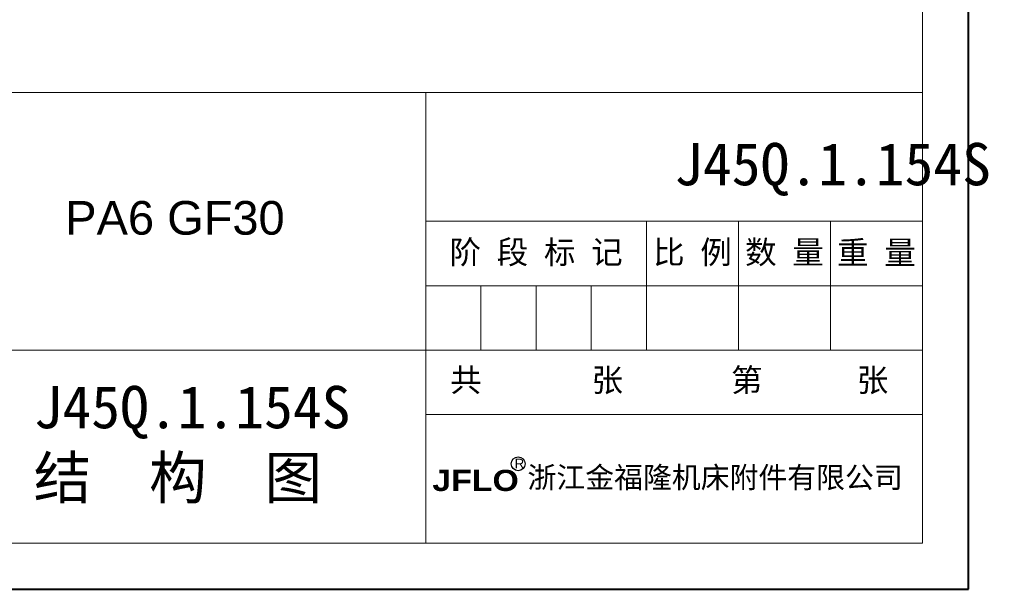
# Model space of a CAD drawing. Header units: millimetres. Extents: x -623 to 852, y 50 to 1083.
# Tile 27 of 72: x 479 to 852, y 50 to 266. Entities that reach past the tile are written whole.
import ezdxf

# ---------------------------------------------------------------- set-up
doc = ezdxf.new("R2010")
doc.units = ezdxf.units.MM
doc.linetypes.add('CENTER2', pattern=[28.575, 19.05, -3.175, 3.175, -3.175])
doc.layers.add('标注', color=1, linetype='Continuous', lineweight=13)
doc.layers.add('标注线', color=7, linetype='Continuous', lineweight=15)
doc.styles.add('样式 6', font='仿宋_GB2312.ttf')

msp = doc.modelspace()

# ---------------------------------------------------------------- linework, layer by layer
at = {"color": 7, "lineweight": 40}
for p, q in [((838.046, 50.472), (838.046, 1083.486)), ((-622.782, 50.472), (838.046, 50.472))]:
    msp.add_line(p, q, dxfattribs=at)
at = {"color": 7, "lineweight": 13}
for p, q in [((820.655, 67.863), (820.655, 1066.095)), ((41.494, 238.293), (820.655, 238.293)), ((194.586, 67.863), (820.655, 67.863))]:
    msp.add_line(p, q, dxfattribs=at)
at = {"color": 7, "lineweight": 15}
for p, q in [((632.834, 67.863), (632.834, 238.293)), ((632.834, 189.599), (820.655, 189.599)), ((716.31, 140.905), (716.31, 189.599)), ((751.092, 140.905), (751.092, 189.599)), ((785.873, 140.905), (785.873, 189.599)), ((632.834, 165.252), (820.655, 165.252)), ((653.703, 140.905), (653.703, 165.252)), ((674.572, 140.905), (674.572, 165.252)), ((695.441, 140.905), (695.441, 165.252)), ((194.586, 140.905), (608.487, 140.905)), ((608.487, 140.905), (820.655, 140.905)), ((632.834, 116.557), (820.655, 116.557))]:
    msp.add_line(p, q, dxfattribs=at)
at = {"layer": '标注', "color": 7, "lineweight": 30}
msp.add_circle((667.79, 97.935), 2.617, dxfattribs=at)

# ---------------------------------------------------------------- texts
at = {"color": 7, "insert": (726.772, 219.214), "char_height": 16.00898, "attachment_point": 1, "style": '样式 6'}
msp.add_mtext('J45Q.1.154S', dxfattribs=at)
at = {"attachment_point": 1, "style": '样式 6'}
for s, insert, char_height in [('{\\fArial|b0|i0|c0|p32;PA6 GF30\\f楷体_GB2312|b0|i0|c134|p49;  }', (496.532, 197.262), 12.72137), ('{\\C7;J45Q.1.154S\\P}结  构  图', (484.587, 127.358), 16.00898)]:
    msp.add_mtext(s, dxfattribs=dict(at, insert=insert, char_height=char_height))
at = {"color": 7, "linetype": 'CENTER2', "lineweight": 18, "char_height": 8.73217, "width": 94.33295, "attachment_point": 1, "style": '样式 6'}
for s, insert in [('{\\fSimSun|b0|i0|c134|p2;  共       张}', (630.178, 133.94)), ('{\\fSimSun|b0|i0|c134|p2;  第      张}', (736.417, 133.94))]:
    msp.add_mtext(s, dxfattribs=dict(at, insert=insert))
at = {"layer": '标注', "color": 7, "lineweight": 9, "attachment_point": 1, "style": '样式 6'}
for s, insert, char_height, width in [('{\\fArial|b0|i0|c0|p32;R}', (666.451, 99.821), 3.58491, 2.55807), ('{\\fSimHei|b0|i0|c134|p2;浙江金福隆机床附件有限公司}', (671.316, 96.776), 8.00203, 150.73849), ('{\\fArial Black|b0|i0|c0|p34;JFLO}', (635.327, 95.64), 8.00203, 78.58123)]:
    msp.add_mtext(s, dxfattribs=dict(at, insert=insert, char_height=char_height, width=width))
at = {"layer": '标注线', "color": 7, "lineweight": 18, "char_height": 8.7322, "attachment_point": 5, "style": '样式 6'}
for s, insert, width in [('阶 段 标 记', (674.572, 177.425), 83.47587), ('比 例', (733.701, 177.425), 34.78161), ('数 量', (768.482, 177.425), 34.78161), ('重 量', (803.264, 177.425), 34.78161)]:
    msp.add_mtext(s, dxfattribs=dict(at, insert=insert, width=width))

doc.saveas('drawing.dxf')
